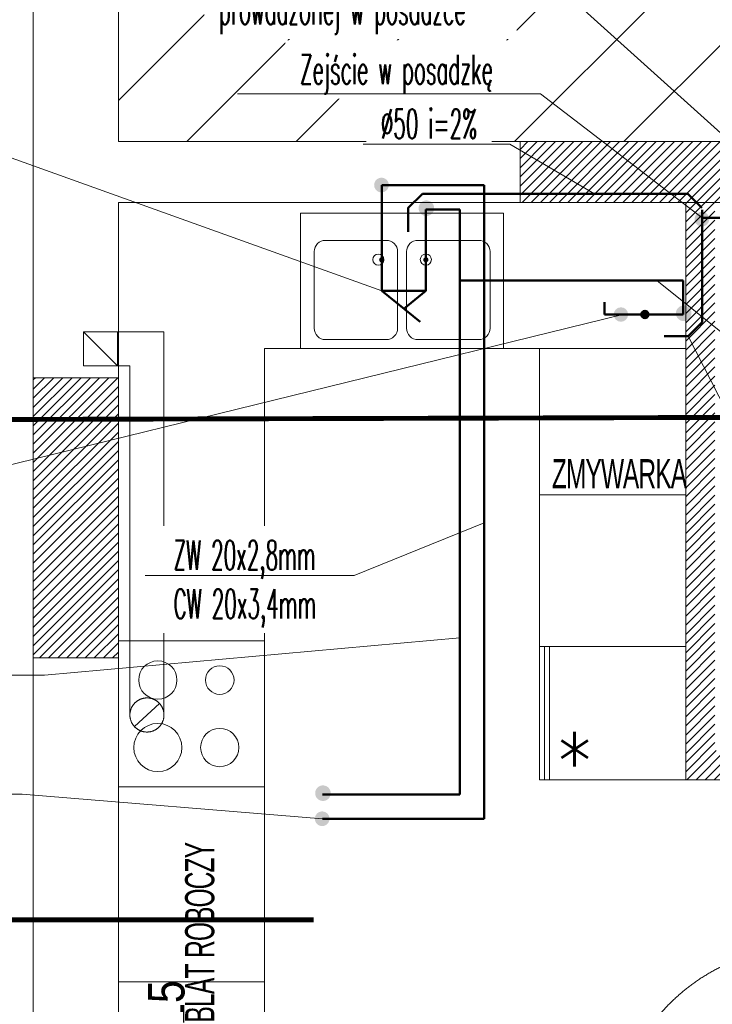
# Model space of a CAD drawing. Header units: millimetres. Extents: x -55054 to 44305, y -132338 to 49528.
# Tile 6 of 72: x 27446 to 30292, y -125379 to -121337. Entities that reach past the tile are written whole.
import ezdxf
from ezdxf import colors
from ezdxf.entities.mleader import LeaderData, LeaderLine
from ezdxf.enums import TextEntityAlignment as Align
from ezdxf.math import Vec2, Vec3

# ---------------------------------------------------------------- set-up
doc = ezdxf.new("R2010")
doc.units = ezdxf.units.MM
doc.header["$LTSCALE"] = 100
for name, pattern in [('DASHDOT', [25.4, 12.7, -6.35, 0, -6.35]), ('DASHED', [19.05, 12.7, -6.35]), ('Kosów OSP 27-03-2026_xref$0$DASHED', [0.75, 0.5, -0.25])]:
    doc.linetypes.add(name, pattern=pattern)
for name, color, linetype, lineweight in [('.WK_CW', 1, 'DASHDOT', 50), ('.WK_KANALIZACJA_SANITARNA', 30, 'Continuous', 50), ('.WK_WODA_OPIS', 7, 'Continuous', 13), ('.WK_ZW', 5, 'Continuous', 50), ('.XREF', 251, 'Continuous', 5), ('IS Woda', 7, 'Continuous', 0), ('Kosów OSP 27-03-2026_xref$0$A-wentyl', 8, 'Continuous', 5), ('Kosów OSP 27-03-2026_xref$0$A_drzwi', 8, 'Continuous', 5), ('Kosów OSP 27-03-2026_xref$0$A_hatch', 8, 'Continuous', 5), ('Kosów OSP 27-03-2026_xref$0$A_meble', 8, 'Continuous', 5), ('Kosów OSP 27-03-2026_xref$0$A_meble kuchnia lazienka', 8, 'Continuous', 5), ('Kosów OSP 27-03-2026_xref$0$A_meble łaz kuch', 8, 'Continuous', 5), ('Kosów OSP 27-03-2026_xref$0$A_opis pom', 8, 'Continuous', 5), ('Kosów OSP 27-03-2026_xref$0$A_opis stolarki', 8, 'Continuous', 5), ('Kosów OSP 27-03-2026_xref$0$A_SC_MUROWANA_DZIAŁOWA', 8, 'Continuous', 5), ('Kosów OSP 27-03-2026_xref$0$A_scianazew', 8, 'Continuous', 5), ('Kosów OSP 27-03-2026_xref$0$a_sciany nowe', 8, 'Continuous', 5), ('Kosów OSP 27-03-2026_xref$0$opisy 1', 8, 'Continuous', 5), ('MSP-w-urządzenia', 60, 'Continuous', 50)]:
    doc.layers.add(name, color=color, linetype=linetype, lineweight=lineweight)
doc.styles.add('Kosów OSP 27-03-2026_xref$0$dar-styl', font='arial.ttf')
doc.styles.add('Kosów OSP 27-03-2026_xref$0$SIMPLEX', font='simplex.shx')
doc.styles.add('Kosów OSP 27-03-2026_xref$0$Standard', font='arial.ttf')
doc.styles.add('WYMIARY', font='romans.shx', dxfattribs={"width": 0.7})
doc.linetypes.add('CIR', pattern='A,2000,[19,dgnlstyle-lstyle.shx,S=1.684127,R=0,X=0,Y=0],2000,0,-250', length=4500)
pattern_1 = [(45, (105094.091, 4849.73), (-1.88090404, 1.88090404), [])]

# ---------------------------------------------------------------- blocks, each defined once
blk = doc.blocks.new('wylewka U ZL')
at = {"ltscale": 0.5}
h = blk.add_hatch(color=256, dxfattribs=at)
edge = h.paths.add_edge_path()
edge.add_arc((-127.4, 90.6), 10.8, -270, 90, ccw=False)
h = blk.add_hatch(color=256, dxfattribs=at)
edge = h.paths.add_edge_path()
edge.add_arc((-127.4, -90.6), 10.8, -270, 90, ccw=False)
for p, q in [((0, 90.6), (-128.3, 90.6)), ((0, 0), (0, 90.6)), ((0, 90.6), (127.7, -67.2))]:
    blk.add_line(p, q, dxfattribs=at)
at = {"linetype": 'DASHDOT', "ltscale": 3}
for p, q in [((0, 0), (0, -90.6)), ((73.4, 0), (0, -90.6)), ((0, -90.6), (-128.3, -90.6))]:
    blk.add_line(p, q, dxfattribs=at)
blk = doc.blocks.new('*U192')
at = {"color": 0}
for p, q in [((0, -91.5), (-88, -91.5)), ((-88, -94.5), (-88, -91.5)), ((0, -94.5), (-88, -94.5)), ((0, -91.5), (0, -94.5))]:
    blk.add_line(p, q, dxfattribs=at)
for points in [[(8, -6.5), (8, 0), (0, 0), (0, -6.5)], [(8, -101), (8, -94.5), (0, -94.5), (0, -101)]]:
    blk.add_lwpolyline(points, close=True, dxfattribs=at)
at = {"color": 0, "linetype": 'Kosów OSP 27-03-2026_xref$0$DASHED', "ltscale": 15}
blk.add_arc((0, -94.5), 88, 90, 178.0464, dxfattribs=at)
at = {"layer": 'Kosów OSP 27-03-2026_xref$0$A_opis stolarki'}
blk.add_line((-56.09, -50.5), (27.54, -50.5), dxfattribs=at)
at = {"layer": 'Kosów OSP 27-03-2026_xref$0$A_opis stolarki', "ltscale": 0.5, "style": 'Kosów OSP 27-03-2026_xref$0$dar-styl', "text_generation_flag": 2}
blk.add_attdef('ODPORNOŚĆ_OGNIOWA', text='', height=15, rotation=270, dxfattribs=at).set_placement((52.16, -50.5), align=Align.TOP_CENTER)
at = {"layer": 'Kosów OSP 27-03-2026_xref$0$A_opis stolarki', "ltscale": 0.5, "style": 'Kosów OSP 27-03-2026_xref$0$dar-styl'}
blk.add_attdef('SYMBOL_DRZWI1', text='', height=14, dxfattribs=at).set_placement((-16.77, -50.5), align=Align.BOTTOM_CENTER)
blk.add_attdef('SYMBOL_DRZWI2', text='', height=14, dxfattribs=at).set_placement((-16.77, -53.5), align=Align.TOP_CENTER)
blk = doc.blocks.new('Kosów OSP 27-03-2026_xref$0$KUCHENKA')
at = {"layer": 'Kosów OSP 27-03-2026_xref$0$A_meble'}
for p, q in [((0, 0), (0, -60)), ((0, 0), (60, 0)), ((60, 0), (60, -60)), ((0, -60), (60, -60))]:
    blk.add_line(p, q, dxfattribs=at)
for centre, radius in [((43.85, -16.15), 9.87), ((16.15, -16.15), 7.87), ((16.15, -41.6), 5.87), ((43.85, -41.6), 7.87)]:
    blk.add_circle(centre, radius, dxfattribs=at)
blk = doc.blocks.new('Kosów OSP 27-03-2026_xref$0$A$C69D56E1C')
at = {"layer": 'Kosów OSP 27-03-2026_xref$0$A_hatch'}
h = blk.add_hatch(dxfattribs=at)
h.set_pattern_fill('COMMON_BRICK', color=256)
h.set_pattern_definition(pattern_1)
h.paths.add_polyline_path([(-1643.27, -880.46), (-1643.27, -868.46), (-1553.27, -868.46), (-1553.27, -793.46), (-1361.27, -793.46), (-1361.27, -805.46), (-1541.27, -805.46), (-1541.27, -880.46)])
h.paths.add_polyline_path([(-1410.27, -132.46), (-1410.27, -369.46), (-1361.27, -369.46), (-1361.27, -432.46), (-1349.27, -432.46), (-1349.27, -369.46), (-1334.27, -369.46), (-1334.27, -357.46), (-1398.27, -357.46), (-1398.27, -235.46), (-1398.27, -132.46)])
h.paths.add_polyline_path([(-1478.27, -107.46), (-1478.27, -132.46), (-1388.27, -132.46), (-1388.27, -107.46)])
h.paths.add_polyline_path([(-1234.27, -369.46), (-1234.27, -357.46), (-1198.27, -357.46), (-1198.27, -369.46)])
h = blk.add_hatch(dxfattribs=at)
h.set_pattern_fill('COMMON_BRICK', color=256)
h.set_pattern_definition(pattern_1)
h.paths.add_polyline_path([(-1678.27, -204.45), (-1678.27, -319.45), (-1643.27, -319.46), (-1643.27, -310.96), (-1643.27, -261.96), (-1643.27, -212.95), (-1643.27, -204.45)])
at = {"layer": 'Kosów OSP 27-03-2026_xref$0$A_SC_MUROWANA_DZIAŁOWA'}
h = blk.add_hatch(dxfattribs=at)
h.set_pattern_fill('ANSI31', color=256, scale=10, style=0)
h.paths.add_polyline_path([(-718.27, 482.54), (-1643.27, 482.54), (-1643.27, -107.46), (-718.27, -107.46)])
blk.add_lwpolyline([(-1643.27, 482.54), (-718.27, 482.54), (-718.27, -107.46), (-1643.27, -107.46)], close=True)
at = {"layer": 'Kosów OSP 27-03-2026_xref$0$A-wentyl', "linetype": 'Kosów OSP 27-03-2026_xref$0$DASHED', "ltscale": 10}
blk.add_line((-1636.72, -347.62), (-1626.46, -338.09), dxfattribs=at)
for points in [[(-1643.62, -185.58), (-1624.62, -185.58), (-1624.62, -342.91)], [(-1643.62, -199.58), (-1638.62, -199.58), (-1638.62, -342.91)]]:
    blk.add_lwpolyline(points, dxfattribs=at)
blk.add_circle((-1631.59, -342.86), 7, dxfattribs=at)
at = {"layer": 'Kosów OSP 27-03-2026_xref$0$A_meble', "ltscale": 12}
blk.add_lwpolyline([(-1410.27, -369.46), (-1470.27, -369.46), (-1470.27, -314.75), (-1410.27, -314.75)], close=True, dxfattribs=at)
at = {"layer": 'Kosów OSP 27-03-2026_xref$0$A_meble'}
blk.add_lwpolyline([(-1468.27, -369.46), (-1468.27, -314.75), (-1466.27, -314.75), (-1466.27, -369.46)], close=True, dxfattribs=at)
at = {"layer": 'Kosów OSP 27-03-2026_xref$0$A_meble kuchnia lazienka'}
for p, q in [((-1583.27, -192.46), (-1583.27, -596.46)), ((-1583.27, -192.46), (-1470.27, -192.46)), ((-1643.27, -452.36), (-1583.27, -452.36))]:
    blk.add_line(p, q, dxfattribs=at)
for points in [[(-1485.09, -136.89), (-1485.09, -192.46), (-1568.44, -192.46), (-1568.44, -136.89), (-1485.09, -136.89)], [(-1410.27, -192.46), (-1470.27, -192.46), (-1470.27, -369.46)], [(-1410.27, -369.46), (-1470.27, -369.46)]]:
    blk.add_lwpolyline(points, dxfattribs=at)
for points in [[(-1562.88, -152.64), (-1562.88, -184.12, 0.414214), (-1558.25, -188.75), (-1533.25, -188.75, 0.414214), (-1528.62, -184.12), (-1528.62, -152.64, 0.414214), (-1533.25, -148.01), (-1558.25, -148.01, 0.414214)], [(-1490.65, -152.64), (-1490.65, -184.12, -0.414214), (-1495.28, -188.75), (-1520.28, -188.75, -0.414214), (-1524.91, -184.12), (-1524.91, -152.64, -0.414214), (-1520.28, -148.01), (-1495.28, -148.01, -0.414214)]]:
    blk.add_lwpolyline(points, format="xyb", close=True, dxfattribs=at)
for centre in [(-1536.52, -155.91), (-1517.01, -155.91)]:
    blk.add_circle(centre, 2.28, dxfattribs=at)
at = {"layer": 'Kosów OSP 27-03-2026_xref$0$A_meble łaz kuch'}
blk.add_lwpolyline([(-1470.27, -192.46), (-1470.27, -252.46), (-1410.27, -252.46), (-1410.27, -192.46)], close=True, dxfattribs=at)
at = {"layer": 'Kosów OSP 27-03-2026_xref$0$A_opis pom', "const_width": 2}
for points in [[(-1820.5, -221.93), (-1374.7, -220.64)], [(-1951.7, -426.97), (-1563.03, -426.97)]]:
    blk.add_lwpolyline(points, dxfattribs=at)
at = {"layer": 'Kosów OSP 27-03-2026_xref$0$A_SC_MUROWANA_DZIAŁOWA'}
for p, q in [((-1478.27, -107.46), (-1643.27, -107.46)), ((-1478.27, -132.46), (-1643.27, -132.46)), ((-1657.62, -185.58), (-1657.62, -199.58)), ((-1643.62, -185.58), (-1657.62, -185.58)), ((-1657.62, -185.58), (-1643.62, -199.58)), ((-1643.62, -199.58), (-1643.62, -185.58)), ((-1657.62, -199.58), (-1643.62, -199.58))]:
    blk.add_line(p, q, dxfattribs=at)
blk.add_lwpolyline([(-1478.27, -107.46), (-1478.27, -132.46)], dxfattribs=at)
at = {"layer": 'Kosów OSP 27-03-2026_xref$0$A_scianazew'}
for p, q in [((-1678.27, -21.46), (-1678.27, -204.46)), ((-1678.27, -319.46), (-1678.27, -468.46))]:
    blk.add_line(p, q, dxfattribs=at)
for points in [[(-1643.27, -21.46), (-1643.27, -107.46)], [(-1643.27, -132.46), (-1643.27, -204.46)], [(-1643.27, -319.46), (-1643.27, -402.46)], [(-1643.27, -402.46), (-1643.27, -468.46)]]:
    blk.add_lwpolyline(points, dxfattribs=at)
at = {"layer": 'Kosów OSP 27-03-2026_xref$0$a_sciany nowe'}
for points in [[(-1478.27, -107.46), (-1388.27, -107.46), (-1388.27, -132.46), (-1478.27, -132.46)], [(-1643.27, -204.46), (-1678.27, -204.46), (-1678.27, -319.46), (-1643.27, -319.46)]]:
    blk.add_lwpolyline(points, close=True, dxfattribs=at)
blk.add_lwpolyline([(-1398.27, -132.46), (-1410.27, -132.46), (-1410.27, -369.46), (-1361.27, -369.46)], dxfattribs=at)
at = {"layer": 'Kosów OSP 27-03-2026_xref$0$A_drzwi', "xscale": 0.8910781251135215, "yscale": 0.8910781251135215, "zscale": 0.8910781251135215}
blk.add_blockref('*U192', (-1361.27, -432.46), dxfattribs=at).add_auto_attribs({'SYMBOL_DRZWI1': '80', 'SYMBOL_DRZWI2': '200'})
at = {"layer": 'Kosów OSP 27-03-2026_xref$0$A_meble kuchnia lazienka', "xscale": -1, "rotation": 89.99962099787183}
blk.add_blockref('Kosów OSP 27-03-2026_xref$0$KUCHENKA', (-1643.27, -312.36), dxfattribs=at)
at = {"layer": 'Kosów OSP 27-03-2026_xref$0$A_meble', "ltscale": 12, "style": 'Kosów OSP 27-03-2026_xref$0$SIMPLEX'}
blk.add_text('*', height=25, rotation=180, dxfattribs=at).set_placement((-1447.31, -339.04))
at = {"layer": 'Kosów OSP 27-03-2026_xref$0$A_opis pom', "insert": (-1631.18, -508.18), "char_height": 15, "width": 119.0753, "attachment_point": 1, "rotation": 90, "style": 'Kosów OSP 27-03-2026_xref$0$Standard'}
blk.add_mtext('{\\W0.8;hp=215}', dxfattribs=at)
at = {"layer": 'Kosów OSP 27-03-2026_xref$0$opisy 1', "char_height": 12, "attachment_point": 7, "style": 'Kosów OSP 27-03-2026_xref$0$Standard'}
for s, insert, width, rotation in [('{\\W0.6;\\T0.95;ZMYWARKA}', (-1465.24, -249.83), 174.5965, 0), ('\\pt10;{\\W0.60000x;\\T0.95000;BLAT ROBOCZY}', (-1603.75, -469.11), 175.6909, 90)]:
    blk.add_mtext(s, dxfattribs=dict(at, insert=insert, width=width, rotation=rotation))
blk = doc.blocks.new('Kosów OSP 27-03-2026_xref')
at = {"layer": 'Kosów OSP 27-03-2026_xref$0$A_meble kuchnia lazienka'}
blk.add_blockref('Kosów OSP 27-03-2026_xref$0$A$C69D56E1C', (6868.75, -8255.4), dxfattribs=at)
blk = doc.blocks.new('_None')
blk = doc.blocks.new('zawór WC P')
at = {"ltscale": 0.5}
h = blk.add_hatch(color=256, dxfattribs=at)
edge = h.paths.add_edge_path()
edge.add_arc((-98.5, 0), 29.7, 90.0003, 450.0003)
h = blk.add_hatch(color=256, dxfattribs=at)
edge = h.paths.add_edge_path()
edge.add_arc((0, 0), 14.8, 0, 360)
for p in [(-165.9, 51.3), (-14.8, 0)]:
    blk.add_line(p, (-165.9, 0), dxfattribs=at)
blk.add_circle((0, 0), 14.8, dxfattribs=at)

msp = doc.modelspace()

# ---------------------------------------------------------------- hatches: boundary and pattern name
at = {"layer": '.WK_KANALIZACJA_SANITARNA', "ltscale": 0.1, "extrusion": (0, 0, -1)}
h = msp.add_hatch(color=256, dxfattribs=at)
edge = h.paths.add_edge_path(flags=0)
edge.add_arc((-30249.1, -122156.1), 30.1, -145.0308, 214.9692, ccw=False)
at = {"layer": '.WK_ZW', "ltscale": 10, "extrusion": (0, 0, -1)}
h = msp.add_hatch(color=256, dxfattribs=at)
edge = h.paths.add_edge_path(flags=0)
edge.add_arc((-29117.1, -122111.2), 32, -145.0308, 214.9692, ccw=False)

# ---------------------------------------------------------------- linework, layer by layer
at = {"layer": '.WK_CW', "ltscale": 5}
for p, q in [((28933.8, -122322.2, -141.5), (28933.8, -122016.2, -141.5)), ((28933.8, -122016.2, -141.5), (29354.1, -122016.2, -141.5))]:
    msp.add_line(p, q, dxfattribs=at)
at = {"layer": '.WK_CW', "linetype": 'DASHED', "ltscale": 30}
msp.add_line((29354.1, -122016.2, -141.5), (29354.1, -124617.7, -141.5), dxfattribs=at)
at = {"layer": '.WK_KANALIZACJA_SANITARNA', "color": 3, "ltscale": 0.1, "elevation": -141.5}
msp.add_lwpolyline([(30250.2, -122151.1), (30438.9, -122151.1), (30498.5, -122091.5), (30498.5, -121824.3)], dxfattribs=at)
at = {"layer": '.WK_KANALIZACJA_SANITARNA', "ltscale": 0.1, "elevation": -141.5}
for points in [[(29100.6, -122052), (29043, -122109.5), (29043, -122208.8)], [(30249.4, -122109.5), (30191.8, -122052), (29100.6, -122052)]]:
    msp.add_lwpolyline(points, dxfattribs=at)
at = {"layer": '.WK_ZW', "ltscale": 10}
for p, q in [((29115, -122322.2, -141.5), (29115, -122116.2, -141.5)), ((29115, -122116.2, -141.5), (29254.1, -122116.2, -141.5)), ((30014.9, -122547.7, -141.5), (30172.4, -122547.7, -141.5))]:
    msp.add_line(p, q, dxfattribs=at)
at = {"layer": '.WK_ZW', "linetype": 'DASHED', "ltscale": 30}
msp.add_line((29254.1, -122116.2, -141.5), (29254.1, -124517.7, -141.5), dxfattribs=at)
at = {"layer": '.WK_ZW', "linetype": 'DASHED', "ltscale": 30, "elevation": -141.5}
msp.add_lwpolyline([(29254.1, -122407.5), (30172.4, -122407.5), (30172.4, -122547.7)], dxfattribs=at)

# ---------------------------------------------------------------- block references
at = {"layer": '.XREF', "xscale": 10, "yscale": 10, "zscale": 10}
msp.add_blockref('Kosów OSP 27-03-2026_xref', (-24402.4, -38209.1, -141.5), dxfattribs=at)
at = {"layer": 'MSP-w-urządzenia', "xscale": -1, "rotation": 89.99999999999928}
msp.add_blockref('wylewka U ZL', (29024.4, -122450.5, -141.5), dxfattribs=at)
at = {"layer": 'MSP-w-urządzenia', "rotation": 359.9999999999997}
msp.add_blockref('zawór WC P', (30014.9, -122547.7, -141.5), dxfattribs=at)

# ---------------------------------------------------------------- next in the draw order: leaders
at = {"layer": '.WK_WODA_OPIS'}
ml = msp.add_multileader_mtext('Standard', dxfattribs=at)
ml.set_content('\\W0.5;ZW 20x2,8mm', color=256, style='WYMIARY')
ml.set_leader_properties(linetype='ByLayer', lineweight=-1)
ml.set_arrow_properties(name='NONE')
ml.build(insert=Vec2(0, 0))
ml.multileader.update_dxf_attribs({"text_left_attachment_type": 6, "text_right_attachment_type": 6, "dogleg_length": 86.4, "arrow_head_size": 40})
ctx = ml.context
ctx.base_point, ctx.char_height, ctx.arrow_head_size, ctx.landing_gap_size, ctx.plane_origin = Vec3(30761.8, -122899.7, -141.5), 120, 40, 10, Vec3(-6974811.9, -52293185.1, -141.5)
ctx.left_attachment, ctx.right_attachment = 6, 6
notes = []
notes.append((ctx, [(0, (1, 1, 0), (30675.4, -122900.8, -141.5), (1, 0), 86.4, [(0, [(30064.3, -122407.5, -141.5)], 0, [])])]))
ctx.mtext.insert, ctx.mtext.line_spacing_style = Vec3(30771.8, -122756.8, -141.5), 2
ctx.mtext.has_bg_fill, ctx.mtext.bg_color, ctx.mtext.bg_scale_factor, ctx.mtext.bg_transparency, ctx.mtext.use_window_bg_color = 1, -1027028792, 1.5, 0, 1
ml = msp.add_multileader_mtext('Standard', dxfattribs=at)
ml.set_content('\\W0.5;ZW 20x2,8mm\\PCW 20x3,4mm', color=256, style='WYMIARY')
ml.set_leader_properties(linetype='ByLayer', lineweight=-1)
ml.set_arrow_properties(name='NONE')
ml.build(insert=Vec2(0, 0))
ml.multileader.update_dxf_attribs({"text_left_attachment_type": 6, "text_right_attachment_type": 6, "dogleg_length": 86.4, "arrow_head_size": 40})
ctx = ml.context
ctx.base_point, ctx.char_height, ctx.arrow_head_size, ctx.landing_gap_size, ctx.plane_origin = Vec3(28068.7, -123618.4, -141.5), 120, 40, 10, Vec3(-6976022, -52295093.8, -141.5)
ctx.left_attachment, ctx.right_attachment = 6, 6
notes.append((ctx, [(0, (1, 1, 0), (28820.8, -123619.5, -141.5), (-1, 0), 86.4, [(0, [(29354.1, -123402.2, -141.5)], 0, [])])]))
ctx.mtext.insert, ctx.mtext.line_spacing_style = Vec3(28078.7, -123475.5, -141.5), 2
ctx.mtext.has_bg_fill, ctx.mtext.bg_color, ctx.mtext.bg_scale_factor, ctx.mtext.bg_transparency, ctx.mtext.use_window_bg_color = 1, -1027028792, 1.5, 0, 1
for ctx, leaders in notes:
    for number, flags, end, landing, length, lines in leaders:
        leader = LeaderData()
        leader.index, (leader.has_last_leader_line, leader.has_dogleg_vector, leader.attachment_direction) = number, flags
        leader.last_leader_point, leader.dogleg_vector, leader.dogleg_length = Vec3(end), Vec3(landing), length
        for number, points, colour, breaks in lines:
            line = LeaderLine()
            line.index, line.vertices, line.color, line.breaks = number, Vec3.list(points), colors.encode_raw_color(colour), breaks
            leader.lines.append(line)
        ctx.leaders.append(leader)

# ---------------------------------------------------------------- next in the draw order: hatches: boundary and pattern name
at = {"layer": '.WK_ZW', "ltscale": 10, "extrusion": (0, 0, -1)}
h = msp.add_hatch(color=256, dxfattribs=at)
edge = h.paths.add_edge_path(flags=0)
edge.add_arc((-30174.4, -122542.7), 32, -145.0308, 214.9692, ccw=False)

# ---------------------------------------------------------------- next in the draw order: linework, layer by layer
at = {"layer": '.WK_KANALIZACJA_SANITARNA', "ltscale": 0.1, "elevation": -141.5}
msp.add_lwpolyline([(30250.2, -122578.7), (30192.6, -122636.3), (30093.4, -122636.3)], dxfattribs=at)

# ---------------------------------------------------------------- next in the draw order: leaders
at = {"layer": '.WK_WODA_OPIS'}
ml = msp.add_multileader_mtext('Standard', dxfattribs=at)
ml.set_content('\\W0.5;Zlew \\Pwoda Z+C 3/8" h=50 cm\\Podpływ %%C50 h=45cm \\P', color=256, style='WYMIARY')
ml.set_leader_properties(linetype='ByLayer', lineweight=-1)
ml.set_arrow_properties(name='NONE')
ml.build(insert=Vec2(0, 0))
ml.multileader.update_dxf_attribs({"text_left_attachment_type": 6, "text_right_attachment_type": 6, "dogleg_length": 86.4, "arrow_head_size": 40})
ctx = ml.context
ctx.base_point, ctx.char_height, ctx.arrow_head_size, ctx.landing_gap_size, ctx.plane_origin = Vec3(25939.2, -121858.2, 3799.8), 120, 40, 10, Vec3(-6984556, 52057855.1, 3799.8)
ctx.left_attachment, ctx.right_attachment = 6, 6
notes = []
notes.append((ctx, [(0, (1, 1, 0), (27279.8, -121858.2, 3799.8), (-1, 0), 86.4, [(0, [(28933.8, -122450.5, 3799.8)], 0, [])])]))
ctx.mtext.insert, ctx.mtext.line_spacing_style = Vec3(25949.2, -121698.2, 3799.8), 2
ctx.mtext.has_bg_fill, ctx.mtext.bg_color, ctx.mtext.bg_scale_factor, ctx.mtext.bg_transparency, ctx.mtext.use_window_bg_color = 1, -1027028792, 1.5, 0, 1
ml = msp.add_multileader_mtext('Standard', dxfattribs=at)
ml.set_content('\\W0.5;Prowadzenie w posadzce\\P', color=256, style='WYMIARY')
ml.set_leader_properties(linetype='ByLayer', lineweight=-1)
ml.set_arrow_properties(name='NONE')
ml.build(insert=Vec2(0, 0))
ml.multileader.update_dxf_attribs({"text_left_attachment_type": 6, "text_right_attachment_type": 6, "dogleg_length": 86.4, "arrow_head_size": 40})
ctx = ml.context
ctx.base_point, ctx.char_height, ctx.arrow_head_size, ctx.landing_gap_size, ctx.plane_origin = Vec3(26310.4, -124028.1, 3799.8), 120, 40, 10, Vec3(-6984816.2, 52057615.2, 3799.8)
ctx.left_attachment, ctx.right_attachment = 6, 6
notes.append((ctx, [(0, (1, 1, 0), (27548.2, -124028.1, 3799.8), (-1, 0), 86.4, [(0, [(29254.1, -123874.5, 3799.8)], 0, [])])]))
ctx.mtext.insert, ctx.mtext.line_spacing_style = Vec3(26320.4, -123868.1, 3799.8), 2
ctx.mtext.has_bg_fill, ctx.mtext.bg_color, ctx.mtext.bg_scale_factor, ctx.mtext.bg_transparency, ctx.mtext.use_window_bg_color = 1, -1027028792, 1.5, 0, 1
for ctx, leaders in notes:
    for number, flags, end, landing, length, lines in leaders:
        leader = LeaderData()
        leader.index, (leader.has_last_leader_line, leader.has_dogleg_vector, leader.attachment_direction) = number, flags
        leader.last_leader_point, leader.dogleg_vector, leader.dogleg_length = Vec3(end), Vec3(landing), length
        for number, points, colour, breaks in lines:
            line = LeaderLine()
            line.index, line.vertices, line.color, line.breaks = number, Vec3.list(points), colors.encode_raw_color(colour), breaks
            leader.lines.append(line)
        ctx.leaders.append(leader)

# ---------------------------------------------------------------- next in the draw order: hatches: boundary and pattern name
at = {"layer": 'IS Woda', "linetype": 'CIR', "lineweight": 13, "ltscale": 0.05, "extrusion": (0, 0, -1)}
h = msp.add_hatch(color=1, dxfattribs=at)
edge = h.paths.add_edge_path(flags=0)
edge.add_arc((-28932.7, -122016.2), 30.1, -145.0308, 214.9692, ccw=False)

# ---------------------------------------------------------------- next in the draw order: leaders
at = {"layer": '.WK_WODA_OPIS'}
ml = msp.add_multileader_mtext('Standard', dxfattribs=at)
ml.set_content('\\W0.5;%%c50 i=2%', color=256, style='WYMIARY')
ml.set_leader_properties(linetype='ByLayer', lineweight=-1)
ml.set_arrow_properties(name='NONE')
ml.build(insert=Vec2(0, 0))
ml.multileader.update_dxf_attribs({"text_left_attachment_type": 6, "text_right_attachment_type": 6, "dogleg_length": 86.4, "arrow_head_size": 40})
ctx = ml.context
ctx.base_point, ctx.char_height, ctx.arrow_head_size, ctx.landing_gap_size, ctx.plane_origin = Vec3(30594, -123253.6, -141.5), 120, 40, 10, Vec3(-6974979.6, -52293537.9, -141.5)
ctx.left_attachment, ctx.right_attachment = 6, 6
notes = []
notes.append((ctx, [(0, (1, 1, 0), (30507.6, -123253.6, -141.5), (1, 0), 86.4, [(0, [(30192.6, -122636.3, -141.5)], 0, [])])]))
ctx.mtext.insert, ctx.mtext.line_spacing_style = Vec3(30604, -123109.6, -141.5), 2
ctx.mtext.has_bg_fill, ctx.mtext.bg_color, ctx.mtext.bg_scale_factor, ctx.mtext.bg_transparency, ctx.mtext.use_window_bg_color = 1, -1027028792, 1.5, 0, 1
ml = msp.add_multileader_mtext('Standard', dxfattribs=at)
ml.set_content('\\W0.5;Włączenie do istn. instalacji\\Pprowadzonej w posadzce\\P', color=256, style='WYMIARY')
ml.set_leader_properties(linetype='ByLayer', lineweight=-1)
ml.set_arrow_properties(name='NONE')
ml.build(insert=Vec2(0, 0))
ml.multileader.update_dxf_attribs({"text_left_attachment_type": 6, "text_right_attachment_type": 6, "dogleg_length": 86.4, "arrow_head_size": 40})
ctx = ml.context
ctx.base_point, ctx.char_height, ctx.arrow_head_size, ctx.landing_gap_size, ctx.plane_origin = Vec3(26058.3, -124516.8, 3799.8), 120, 40, 10, Vec3(-6988459.7, 52056686.5, 3799.8)
ctx.left_attachment, ctx.right_attachment = 6, 6
notes.append((ctx, [(0, (1, 1, 0), (27456.1, -124516.8, 3799.8), (-1, 0), 86.4, [(0, [(28690.2, -124617.7, 3799.8)], 0, [])])]))
ctx.mtext.insert, ctx.mtext.line_spacing_style = Vec3(26068.3, -124356.8, 3799.8), 2
ctx.mtext.has_bg_fill, ctx.mtext.bg_color, ctx.mtext.bg_scale_factor, ctx.mtext.bg_transparency, ctx.mtext.use_window_bg_color = 1, -1027028792, 1.5, 0, 1
for ctx, leaders in notes:
    for number, flags, end, landing, length, lines in leaders:
        leader = LeaderData()
        leader.index, (leader.has_last_leader_line, leader.has_dogleg_vector, leader.attachment_direction) = number, flags
        leader.last_leader_point, leader.dogleg_vector, leader.dogleg_length = Vec3(end), Vec3(landing), length
        for number, points, colour, breaks in lines:
            line = LeaderLine()
            line.index, line.vertices, line.color, line.breaks = number, Vec3.list(points), colors.encode_raw_color(colour), breaks
            leader.lines.append(line)
        ctx.leaders.append(leader)

# ---------------------------------------------------------------- next in the draw order: leaders
ml = msp.add_multileader_mtext('Standard', dxfattribs=at)
ml.set_content('\\W0.5;Zejście w posadzkę', color=256, style='WYMIARY')
ml.set_leader_properties(linetype='ByLayer', lineweight=-1)
ml.set_arrow_properties(name='NONE')
ml.build(insert=Vec2(0, 0))
ml.multileader.update_dxf_attribs({"text_left_attachment_type": 6, "text_right_attachment_type": 6, "dogleg_length": 86.4, "arrow_head_size": 40})
ctx = ml.context
ctx.base_point, ctx.char_height, ctx.arrow_head_size, ctx.landing_gap_size, ctx.plane_origin = Vec3(28588.2, -121641.9, 3799.8), 120, 40, 10, Vec3(-6982249.8, 52058401.4, 3799.8)
ctx.left_attachment, ctx.right_attachment = 6, 6
notes = []
notes.append((ctx, [(0, (1, 1, 0), (29586, -121641.9, 3799.8), (-1, 0), 86.4, [(0, [(30250.2, -122151.1, 3799.8)], 0, [])])]))
ctx.mtext.insert, ctx.mtext.line_spacing_style = Vec3(28598.2, -121481.9, 3799.8), 2
ctx.mtext.has_bg_fill, ctx.mtext.bg_color, ctx.mtext.bg_scale_factor, ctx.mtext.bg_transparency, ctx.mtext.use_window_bg_color = 1, -1027028792, 1.5, 0, 1
ml = msp.add_multileader_mtext('Standard', dxfattribs=at)
ml.set_content('\\W0.5;Zmywarka \\Pwoda Z 3/4" h=40 cm\\Podpływ %%C50 h=35m\\P', color=256, style='WYMIARY')
ml.set_leader_properties(linetype='ByLayer', lineweight=-1)
ml.set_arrow_properties(name='NONE')
ml.build(insert=Vec2(0, 0))
ml.multileader.update_dxf_attribs({"text_left_attachment_type": 6, "text_right_attachment_type": 6, "dogleg_length": 86.4, "arrow_head_size": 40})
ctx = ml.context
ctx.base_point, ctx.char_height, ctx.arrow_head_size, ctx.landing_gap_size, ctx.plane_origin = Vec3(26076.3, -123195.9, 524.5), 120, 40, 10, Vec3(-52139623.5, -7127708.3, 524.5)
ctx.left_attachment, ctx.right_attachment = 6, 6
notes.append((ctx, [(0, (1, 1, 0), (27282.6, -123195.9, 524.5), (-1, 0), 86.4, [(0, [(29924.5, -122547.7, 524.5)], 0, [])])]))
ctx.mtext.insert, ctx.mtext.line_spacing_style = Vec3(26086.3, -123035.9, 524.5), 2
ctx.mtext.has_bg_fill, ctx.mtext.bg_color, ctx.mtext.bg_scale_factor, ctx.mtext.bg_transparency, ctx.mtext.use_window_bg_color = 1, -1027028792, 1.5, 0, 1
for ctx, leaders in notes:
    for number, flags, end, landing, length, lines in leaders:
        leader = LeaderData()
        leader.index, (leader.has_last_leader_line, leader.has_dogleg_vector, leader.attachment_direction) = number, flags
        leader.last_leader_point, leader.dogleg_vector, leader.dogleg_length = Vec3(end), Vec3(landing), length
        for number, points, colour, breaks in lines:
            line = LeaderLine()
            line.index, line.vertices, line.color, line.breaks = number, Vec3.list(points), colors.encode_raw_color(colour), breaks
            leader.lines.append(line)
        ctx.leaders.append(leader)

# ---------------------------------------------------------------- next in the draw order: hatches: boundary and pattern name
at = {"layer": '.WK_ZW', "ltscale": 10, "extrusion": (0, 0, -1)}
h = msp.add_hatch(color=256, dxfattribs=at)
edge = h.paths.add_edge_path(flags=0)
edge.add_arc((-28692.3, -124512.7), 32, -145.0308, 214.9692, ccw=False)
at = {"layer": 'IS Woda', "linetype": 'CIR', "lineweight": 13, "ltscale": 0.05, "extrusion": (0, 0, -1)}
h = msp.add_hatch(color=1, dxfattribs=at)
edge = h.paths.add_edge_path(flags=0)
edge.add_arc((-28689.1, -124617.7), 30.1, -145.0308, 214.9692, ccw=False)

# ---------------------------------------------------------------- next in the draw order: linework, layer by layer
at = {"layer": '.WK_CW', "linetype": 'DASHED', "ltscale": 30}
msp.add_line((29354.1, -124617.7, -141.5), (28690.2, -124617.7, -141.5), dxfattribs=at)
at = {"layer": '.WK_ZW', "linetype": 'DASHED', "ltscale": 30}
msp.add_line((29254.1, -124517.7, -141.5), (28690.2, -124517.7, -141.5), dxfattribs=at)

# ---------------------------------------------------------------- next in the draw order: leaders
at = {"layer": '.WK_WODA_OPIS'}
ml = msp.add_multileader_mtext('Standard', dxfattribs=at)
ml.set_content('\\W0.5;Włączenie do istn. instalacji \\Pprowadzonej w posadzce', color=256, style='WYMIARY')
ml.set_leader_properties(linetype='ByLayer', lineweight=-1)
ml.set_arrow_properties(name='NONE')
ml.build(insert=Vec2(0, 0))
ml.multileader.update_dxf_attribs({"text_left_attachment_type": 6, "text_right_attachment_type": 6, "dogleg_length": 86.4, "arrow_head_size": 40})
ctx = ml.context
ctx.base_point, ctx.char_height, ctx.arrow_head_size, ctx.landing_gap_size, ctx.plane_origin = Vec3(28255.1, -121196.9, 3799.8), 120, 40, 10, Vec3(-6982182.9, 52058846.4, 3799.8)
ctx.left_attachment, ctx.right_attachment = 6, 6
notes = []
notes.append((ctx, [(0, (1, 1, 0), (29652.9, -121196.9, 3799.8), (-1, 0), 86.4, [(0, [(30498.5, -121957.9, 3799.8)], 0, [])])]))
ctx.mtext.insert, ctx.mtext.line_spacing_style = Vec3(28265.1, -121036.9, 3799.8), 2
ctx.mtext.has_bg_fill, ctx.mtext.bg_color, ctx.mtext.bg_scale_factor, ctx.mtext.bg_transparency, ctx.mtext.use_window_bg_color = 1, -1027028792, 1.5, 0, 1
for ctx, leaders in notes:
    for number, flags, end, landing, length, lines in leaders:
        leader = LeaderData()
        leader.index, (leader.has_last_leader_line, leader.has_dogleg_vector, leader.attachment_direction) = number, flags
        leader.last_leader_point, leader.dogleg_vector, leader.dogleg_length = Vec3(end), Vec3(landing), length
        for number, points, colour, breaks in lines:
            line = LeaderLine()
            line.index, line.vertices, line.color, line.breaks = number, Vec3.list(points), colors.encode_raw_color(colour), breaks
            leader.lines.append(line)
        ctx.leaders.append(leader)

# ---------------------------------------------------------------- next in the draw order: linework, layer by layer
at = {"layer": '.WK_KANALIZACJA_SANITARNA', "ltscale": 0.1, "elevation": -141.5}
msp.add_lwpolyline([(30250.2, -122578.7), (30250.2, -122117.6)], dxfattribs=at)

# ---------------------------------------------------------------- next in the draw order: leaders
at = {"layer": '.WK_WODA_OPIS'}
ml = msp.add_multileader_mtext('Standard', dxfattribs=at)
ml.set_content('\\W0.5;%%c50 i=2%', color=256, style='WYMIARY')
ml.set_leader_properties(linetype='ByLayer', lineweight=-1)
ml.set_arrow_properties(name='NONE')
ml.build(insert=Vec2(0, 0))
ml.multileader.update_dxf_attribs({"text_left_attachment_type": 6, "text_right_attachment_type": 6, "dogleg_length": 86.4, "arrow_head_size": 40})
ctx = ml.context
ctx.base_point, ctx.char_height, ctx.arrow_head_size, ctx.landing_gap_size, ctx.plane_origin = Vec3(28919.9, -121849, -141.5), 120, 40, 10, Vec3(-6976653.8, -52292133.2, -141.5)
ctx.left_attachment, ctx.right_attachment = 6, 6
notes = []
notes.append((ctx, [(0, (1, 1, 0), (29460.5, -121849, -141.5), (-1, 0), 86.4, [(0, [(29808.3, -122052, -141.5)], 0, [])])]))
ctx.mtext.insert, ctx.mtext.line_spacing_style = Vec3(28929.9, -121705, -141.5), 2
ctx.mtext.has_bg_fill, ctx.mtext.bg_color, ctx.mtext.bg_scale_factor, ctx.mtext.bg_transparency, ctx.mtext.use_window_bg_color = 1, -1027028792, 1.5, 0, 1
for ctx, leaders in notes:
    for number, flags, end, landing, length, lines in leaders:
        leader = LeaderData()
        leader.index, (leader.has_last_leader_line, leader.has_dogleg_vector, leader.attachment_direction) = number, flags
        leader.last_leader_point, leader.dogleg_vector, leader.dogleg_length = Vec3(end), Vec3(landing), length
        for number, points, colour, breaks in lines:
            line = LeaderLine()
            line.index, line.vertices, line.color, line.breaks = number, Vec3.list(points), colors.encode_raw_color(colour), breaks
            leader.lines.append(line)
        ctx.leaders.append(leader)

doc.saveas('drawing.dxf')
